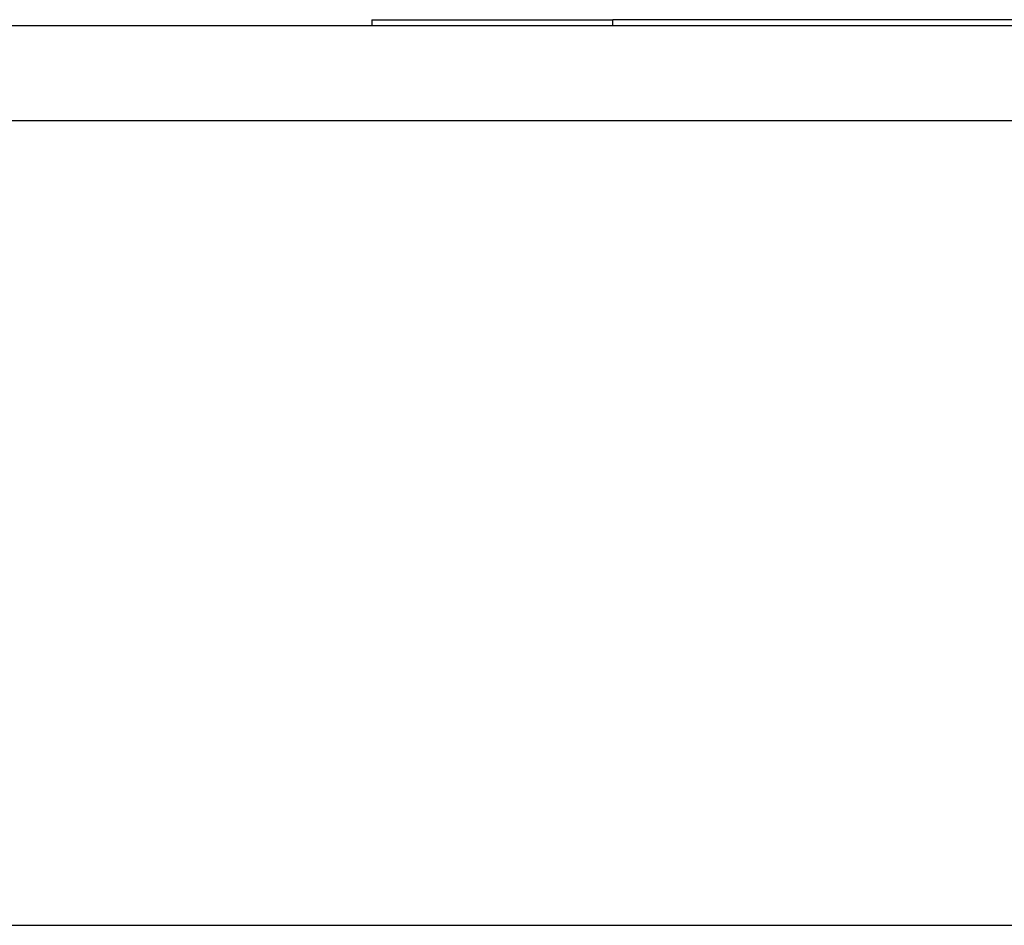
# Model space of a CAD drawing. Header units: inches. Extents: x 19 to 626, y 56 to 294.
# Tile 216 of 256: x 86.746 to 87.767, y 292.919 to 293.859. Entities that reach past the tile are written whole.
import ezdxf

# ---------------------------------------------------------------- set-up
doc = ezdxf.new("R2010")
doc.units = ezdxf.units.IN
doc.header["$MEASUREMENT"] = 0
doc.layers.add('Visible Edges(ANSI)', color=7, linetype='Continuous', lineweight=25)
doc.layers.add('Visible Tangent Edges(ANSI)', color=7, linetype='Continuous', lineweight=25)

msp = doc.modelspace()

# ---------------------------------------------------------------- linework, layer by layer
at = {"layer": 'Visible Edges(ANSI)'}
for p, q in [((84.8089, 293.8532), (150.4139, 293.8532)), ((87.1114, 293.8592), (87.1114, 293.8532)), ((87.1114, 293.8592), (87.3614, 293.8592)), ((88.3932, 293.8592), (87.3614, 293.8592)), ((150.4139, 292.9192), (84.8089, 292.9192))]:
    msp.add_line(p, q, dxfattribs=at)
at = {"layer": 'Visible Tangent Edges(ANSI)'}
for p, q in [((87.3614, 293.8532), (87.3614, 293.8592)), ((150.4139, 293.7542), (84.8089, 293.7542))]:
    msp.add_line(p, q, dxfattribs=at)

doc.saveas('drawing.dxf')
